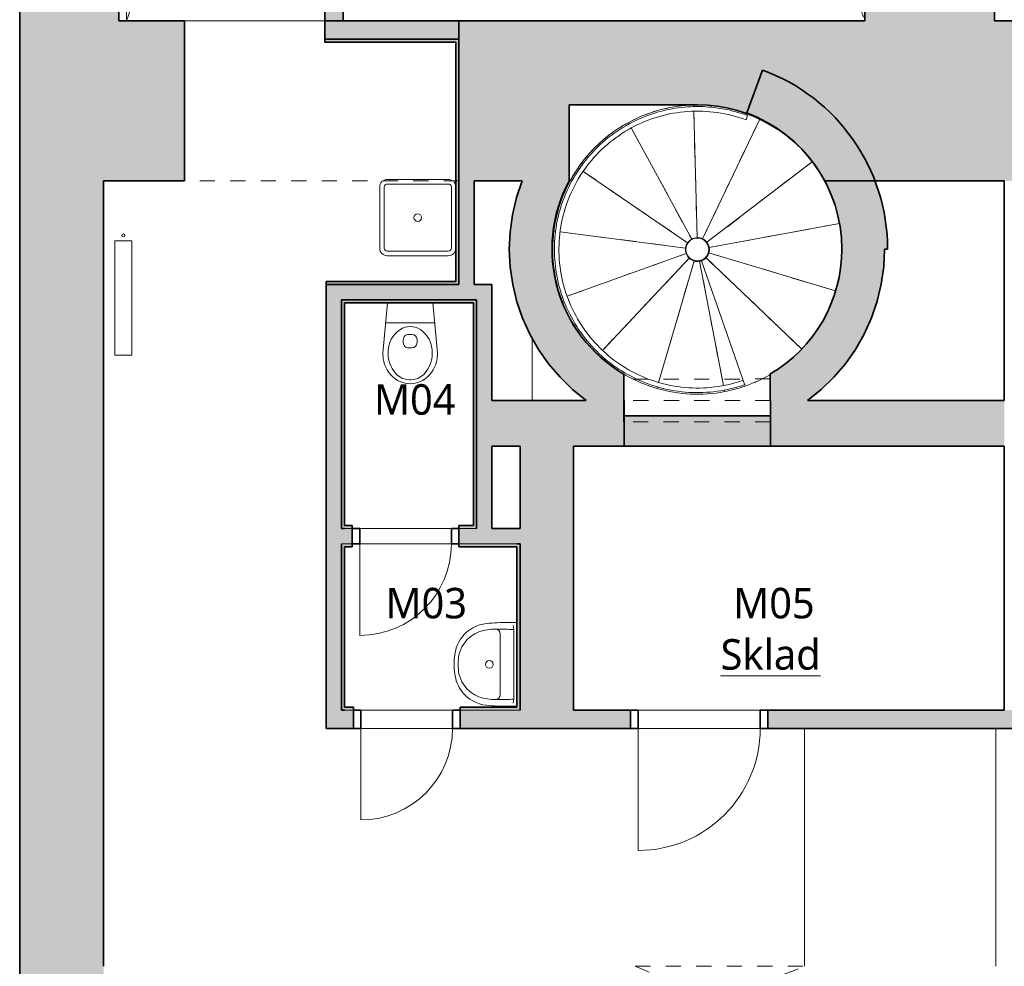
# Model space of a CAD drawing. Header units: metres. Extents: x -0.2 to 46.9, y -0.2 to 28.
# Tile 2 of 11: x -0.2 to 6.2, y 8.5 to 14.8. Entities that reach past the tile are written whole.
import ezdxf

# ---------------------------------------------------------------- set-up
doc = ezdxf.new("R2010")
doc.units = ezdxf.units.M
doc.linetypes.add('AV - Cerch_ 1 tecka 4mm', pattern=[0.006, 0.004, -0.001, 0, -0.001])
doc.linetypes.add('AV - Cerch_ 2 tecky 4mm', pattern=[0.008, 0.004, -0.0015, 0, -0.001, 0, -0.0015])
doc.layers.add('AV-MISTNOSTI', color=5, linetype='Continuous', lineweight=5, true_color=0x0000ff)
for name, color, linetype, lineweight in [('AV-SRAFY', 7, 'Continuous', 35), ('AV-STAVBA', 7, 'Continuous', 18), ('AV-VYBAVENI', 7, 'Continuous', 18)]:
    doc.layers.add(name, color=color, linetype=linetype, lineweight=lineweight)
doc.styles.add('Trebuchet MS_B', font='trebuc.ttf', dxfattribs={"height": 0.2})

# ---------------------------------------------------------------- blocks, each defined once
blk = doc.blocks.new('DO_1-L_Obl_ - 800x2070-V1-1NP mezipatro')
at = {"layer": 'AV-STAVBA', "color": 254, "true_color": 0xcccccc}
for p, q in [((0.4, 0.73), (0.4, -0.07)), ((-0.4, -0.07), (0.4, -0.07)), ((-0.4, -0.19), (-0.4, -0.07)), ((0.4, -0.19), (0.4, -0.07)), ((0.4, -0.07), (0.4, -0.19)), ((-0.45, -0.19), (-0.4, -0.19)), ((-0.4, -0.19), (0.4, -0.19)), ((0.4, -0.19), (0.45, -0.19))]:
    blk.add_line(p, q, dxfattribs=at)
at = {"layer": 'AV-STAVBA', "color": 254, "lineweight": 35, "true_color": 0xcccccc}
for p, q in [((-0.4, -0.07), (-0.45, -0.07)), ((-0.45, -0.07), (-0.45, -0.19)), ((-0.4, -0.19), (-0.4, -0.07)), ((0.45, -0.07), (0.4, -0.07)), ((0.4, -0.07), (0.4, -0.19)), ((0.45, -0.19), (0.45, -0.07)), ((-0.45, -0.19), (-0.4, -0.19)), ((0.4, -0.19), (0.45, -0.19))]:
    blk.add_line(p, q, dxfattribs=at)
at = {"layer": 'AV-STAVBA', "color": 254, "linetype": 'AV - Cerch_ 1 tecka 4mm', "true_color": 0xcccccc}
for p, q in [((-0.4, -0.07), (0.4, -0.07)), ((-0.45, -0.19), (0.45, -0.19)), ((-0.4, -0.19), (0.4, -0.19))]:
    blk.add_line(p, q, dxfattribs=at)
at = {"layer": 'AV-STAVBA', "color": 254, "true_color": 0xcccccc}
blk.add_arc((0.4, -0.07), 0.8, 90, 180, dxfattribs=at)
blk = doc.blocks.new('DO_1-L_Obl_ - 600x1970-961081-1NP mezipatro')
at = {"layer": 'AV-STAVBA', "color": 254, "true_color": 0xcccccc}
for p, q in [((0.3, 0.53), (0.3, -0.07)), ((-0.3, -0.07), (0.3, -0.07)), ((-0.3, -0.19), (-0.3, -0.07)), ((0.3, -0.19), (0.3, -0.07)), ((0.3, -0.07), (0.3, -0.19)), ((-0.35, -0.19), (-0.3, -0.19)), ((-0.3, -0.19), (0.3, -0.19)), ((0.3, -0.19), (0.35, -0.19))]:
    blk.add_line(p, q, dxfattribs=at)
at = {"layer": 'AV-STAVBA', "color": 254, "lineweight": 35, "true_color": 0xcccccc}
for p, q in [((-0.3, -0.07), (-0.35, -0.07)), ((-0.35, -0.07), (-0.35, -0.19)), ((-0.3, -0.19), (-0.3, -0.07)), ((0.35, -0.07), (0.3, -0.07)), ((0.3, -0.07), (0.3, -0.19)), ((0.35, -0.19), (0.35, -0.07)), ((-0.35, -0.19), (-0.3, -0.19)), ((0.3, -0.19), (0.35, -0.19))]:
    blk.add_line(p, q, dxfattribs=at)
at = {"layer": 'AV-STAVBA', "color": 254, "linetype": 'AV - Cerch_ 1 tecka 4mm', "true_color": 0xcccccc}
for p, q in [((-0.3, -0.07), (0.3, -0.07)), ((-0.35, -0.19), (0.35, -0.19)), ((-0.3, -0.19), (0.3, -0.19))]:
    blk.add_line(p, q, dxfattribs=at)
at = {"layer": 'AV-STAVBA', "color": 254, "true_color": 0xcccccc}
blk.add_arc((0.3, -0.07), 0.6, 90, 180, dxfattribs=at)
blk = doc.blocks.new('DO_1-L_Obl_ - 600x1970-961458-1NP mezipatro')
at = {"layer": 'AV-STAVBA', "color": 254, "true_color": 0xcccccc}
for p, q in [((0.3, 0.52), (0.3, -0.08)), ((-0.3, -0.08), (0.3, -0.08)), ((-0.3, -0.18), (-0.3, -0.08)), ((0.3, -0.18), (0.3, -0.08)), ((0.3, -0.08), (0.3, -0.18)), ((-0.35, -0.18), (-0.3, -0.18)), ((-0.3, -0.18), (0.3, -0.18)), ((0.3, -0.18), (0.35, -0.18))]:
    blk.add_line(p, q, dxfattribs=at)
at = {"layer": 'AV-STAVBA', "color": 254, "lineweight": 35, "true_color": 0xcccccc}
for p, q in [((-0.3, -0.08), (-0.35, -0.08)), ((-0.35, -0.08), (-0.35, -0.18)), ((-0.3, -0.18), (-0.3, -0.08)), ((0.35, -0.08), (0.3, -0.08)), ((0.3, -0.08), (0.3, -0.18)), ((0.35, -0.18), (0.35, -0.08)), ((-0.35, -0.18), (-0.3, -0.18)), ((0.3, -0.18), (0.35, -0.18))]:
    blk.add_line(p, q, dxfattribs=at)
at = {"layer": 'AV-STAVBA', "color": 254, "linetype": 'AV - Cerch_ 1 tecka 4mm', "true_color": 0xcccccc}
for p, q in [((-0.3, -0.08), (0.3, -0.08)), ((-0.35, -0.18), (0.35, -0.18)), ((-0.3, -0.18), (0.3, -0.18))]:
    blk.add_line(p, q, dxfattribs=at)
at = {"layer": 'AV-STAVBA', "color": 254, "true_color": 0xcccccc}
blk.add_arc((0.3, -0.08), 0.6, 90, 180, dxfattribs=at)
blk = doc.blocks.new('GM_Otvor_obdélníkový - 1800x2300-961583-1NP mezipatro')
at = {"layer": 'AV-STAVBA', "color": 254, "linetype": 'AV - Cerch_ 1 tecka 4mm', "lineweight": 13, "true_color": 0xcccccc}
for p, q in [((-0.9, 0.525), (0.9, 0.525)), ((-0.9, -0.525), (0.9, -0.525)), ((-0.9, -0.525), (0.9, -0.525))]:
    blk.add_line(p, q, dxfattribs=at)
blk = doc.blocks.new('GM_Otvor s klenutým nadpražím - 1110x2200-964639-1NP mezipatro')
at = {"layer": 'AV-STAVBA', "color": 254, "linetype": 'AV - Cerch_ 1 tecka 4mm', "lineweight": 13, "true_color": 0xcccccc}
for p, q in [((-0.555, 0.5), (0.555, 0.5)), ((0.4715, -0.45), (-0.4715, -0.45))]:
    blk.add_line(p, q, dxfattribs=at)
for centre, start, end in [((0, 1.7234), 245.59906, 294.40094), ((0, -1.6734), 65.59906, 114.40094)]:
    blk.add_arc(centre, 1.3434, start, end, dxfattribs=at)
blk = doc.blocks.new('GM_Void_valená klenba - GM_Void_valená klenba-1524312-1NP mezipatro')
at = {"layer": 'AV-STAVBA', "color": 254, "linetype": 'AV - Cerch_ 1 tecka 4mm', "lineweight": 13, "true_color": 0xcccccc}
for p, q in [((-0.55, 2.395), (-0.55, -2.445)), ((-0.55, 2.395), (0.55, 2.395)), ((0.55, 2.395), (0.55, -2.445)), ((-0.55, -2.445), (0.55, -2.445))]:
    blk.add_line(p, q, dxfattribs=at)
for centre, start, end in [((0, 3.7905), 248.48981, 291.51019), ((0, -3.8405), 68.48981, 111.51019)]:
    blk.add_arc(centre, 1.5, start, end, dxfattribs=at)
blk = doc.blocks.new('Railing - Railing-1420859-1NP mezipatro')
at = {"layer": 'AV-STAVBA', "color": 254, "true_color": 0xcccccc}
blk.add_line((4.5369, 14.1266), (4.5264, 14.0985), dxfattribs=at)
for points in [[(3.7595, 14.072), (3.8066, 14.0976), (3.9051, 14.1408), (4.0617, 14.1794), (4.2227, 14.1906), (4.3832, 14.1743), (4.4867, 14.1454), (4.5369, 14.1266)], [(3.7739, 14.0457), (3.8308, 14.0767), (3.9514, 14.1264), (4.1439, 14.1609), (4.3394, 14.1536), (4.4657, 14.1212), (4.5264, 14.0985)], [(4.518, 12.363), (4.4594, 12.3424), (4.338, 12.3131), (4.1509, 12.3058), (3.966, 12.3356), (3.7907, 12.4013), (3.6317, 12.5003), (3.4954, 12.6287), (3.3872, 12.7815), (3.3112, 12.9527), (3.2706, 13.1355), (3.2667, 13.3227), (3.3, 13.507), (3.3689, 13.6811), (3.4708, 13.8382), (3.6018, 13.9721), (3.705, 14.0423), (3.7595, 14.072)], [(4.508, 12.3913), (4.4472, 12.37), (4.3211, 12.3404), (4.1267, 12.337), (3.9361, 12.3747), (3.7577, 12.4518), (3.5996, 12.5649), (3.469, 12.7089), (3.3717, 12.8771), (3.3122, 13.0622), (3.2931, 13.2556), (3.3153, 13.4487), (3.3778, 13.6327), (3.4778, 13.7994), (3.6107, 13.9412), (3.7173, 14.0149), (3.7739, 14.0457)]]:
    blk.add_open_spline(points, degree=3, dxfattribs=at)
blk = doc.blocks.new('Koncepční umyvadlo - 550x400-1470811-1NP mezipatro')
at = {"layer": 'AV-VYBAVENI', "color": 254, "true_color": 0xccccff}
for p, q in [((-0.15, 0.0696), (-0.15, 0.01)), ((-0.075, 0.12), (0.125, 0.12)), ((0.125, 0.12), (0.325, 0.12)), ((0.4, 0.01), (0.4, 0.0696)), ((-0.13, 0.0342), (-0.1027, 0.03)), ((-0.1027, 0.03), (0.3527, 0.03)), ((0.3527, 0.03), (0.38, 0.0342))]:
    blk.add_line(p, q, dxfattribs=at)
blk.add_circle((0.125, 0.191), 0.025, dxfattribs=at)
for centre, radius, start, end in [((0.1108, 0.183), 0.2128, 102.9464, 143.51515), ((0.087, 0.1893), 0.2291, 95.97223, 127.42411), ((0.125, 0.0213), 0.4007, 81.12195, 98.87805), ((0.125, -0.0054), 0.4007, 81.12195, 98.87805), ((0.163, 0.1893), 0.2291, 52.57589, 84.02777), ((0.1392, 0.183), 0.2128, 36.48485, 77.0536), ((0.0863, 0.1873), 0.2303, 126.98722, 174.63967), ((0.1637, 0.1873), 0.2303, 5.36033, 53.01278), ((0.1142, 0.1817), 0.2163, 143.76118, 174.20939), ((0.1358, 0.1817), 0.2163, 5.79061, 36.23882), ((1.3731, 0.0627), 1.5231, 174.49277, 179.73823), ((0.092, 0.1621), 0.1973, 167.88867, 183.52869), ((0.158, 0.1621), 0.1973, 356.47131, 12.11133), ((-1.1231, 0.0627), 1.5231, 0.26177, 5.50723), ((1.2179, 0.1148), 1.3234, 178.47706, 183.67527), ((-0.075, 0.15), 0.03, 180, 270), ((0.325, 0.15), 0.03, 270, 360), ((-0.9659, 0.1148), 1.3213, 356.32077, 1.52691)]:
    blk.add_arc(centre, radius, start, end, dxfattribs=at)
blk = doc.blocks.new('Koncepční WC - WC NADRZ-1470814-1NP mezipatro')
at = {"layer": 'AV-VYBAVENI', "color": 254, "lineweight": 13, "true_color": 0xcccccc}
for p, q in [((0.0377, 0.5177), (0.0218, 0.5074)), ((0.0541, 0.526), (0.0377, 0.5177)), ((0.0708, 0.5323), (0.0541, 0.526)), ((0.0876, 0.5367), (0.0708, 0.5323)), ((0.1042, 0.5392), (0.0876, 0.5367)), ((0.1203, 0.54), (0.1042, 0.5392)), ((0.1365, 0.5392), (0.1203, 0.54)), ((0.1531, 0.5367), (0.1365, 0.5392)), ((0.1699, 0.5323), (0.1531, 0.5367)), ((0.1866, 0.526), (0.1699, 0.5323)), ((0.203, 0.5177), (0.1866, 0.526)), ((0.2188, 0.5074), (0.203, 0.5177)), ((-0.0194, 0.4661), (-0.0303, 0.4494)), ((-0.007, 0.4814), (-0.0194, 0.4661)), ((0.0069, 0.4953), (-0.007, 0.4814)), ((0.0148, 0.4601), (0.0018, 0.4409)), ((0.0218, 0.5074), (0.0069, 0.4953)), ((0.0314, 0.4782), (0.0148, 0.4601)), ((0.0398, 0.4856), (0.0314, 0.4782)), ((0.0564, 0.4971), (0.0398, 0.4856)), ((0.0707, 0.5044), (0.0564, 0.4971)), ((0.0799, 0.5081), (0.0707, 0.5044)), ((0.0987, 0.513), (0.0799, 0.5081)), ((0.117, 0.515), (0.0987, 0.513)), ((0.1203, 0.515), (0.117, 0.515)), ((0.1237, 0.515), (0.1203, 0.515)), ((0.142, 0.513), (0.1237, 0.515)), ((0.1607, 0.5081), (0.142, 0.513)), ((0.1699, 0.5044), (0.1607, 0.5081)), ((0.1842, 0.4971), (0.1699, 0.5044)), ((0.2008, 0.4856), (0.1842, 0.4971)), ((0.2093, 0.4782), (0.2008, 0.4856)), ((0.2258, 0.4601), (0.2093, 0.4782)), ((0.2338, 0.4953), (0.2188, 0.5074)), ((0.2388, 0.4409), (0.2258, 0.4601)), ((0.2476, 0.4814), (0.2338, 0.4953)), ((0.2601, 0.4661), (0.2476, 0.4814)), ((0.271, 0.4494), (0.2601, 0.4661)), ((-0.0527, 0.395), (-0.0567, 0.3764)), ((-0.047, 0.4136), (-0.0527, 0.395)), ((-0.0396, 0.4319), (-0.047, 0.4136)), ((-0.0303, 0.4494), (-0.0396, 0.4319)), ((-0.0139, 0.4061), (-0.0197, 0.3855)), ((-0.0051, 0.4278), (-0.0139, 0.4061)), ((0.0018, 0.4409), (-0.0051, 0.4278)), ((0.2458, 0.4278), (0.2388, 0.4409)), ((0.2546, 0.4061), (0.2458, 0.4278)), ((0.2603, 0.3855), (0.2546, 0.4061)), ((0.2802, 0.4319), (0.271, 0.4494)), ((0.2877, 0.4136), (0.2802, 0.4319)), ((0.2934, 0.395), (0.2877, 0.4136)), ((0.2973, 0.3764), (0.2934, 0.395)), ((-0.0567, 0.3764), (-0.0597, 0.34)), ((-0.0597, 0.34), (-0.0288, 0.01)), ((-0.0233, 0.3644), (-0.0247, 0.342)), ((-0.0247, 0.342), (-0.0237, 0.3197)), ((-0.0197, 0.3855), (-0.0233, 0.3644)), ((0.2639, 0.3644), (0.2603, 0.3855)), ((0.2653, 0.342), (0.2639, 0.3644)), ((0.2644, 0.3197), (0.2653, 0.342)), ((0.2695, 0.01), (0.3003, 0.34)), ((0.3003, 0.34), (0.2973, 0.3764)), ((-0.0237, 0.3197), (-0.019, 0.2916)), ((-0.019, 0.2916), (-0.0125, 0.2698)), ((-0.0125, 0.2698), (-0.0032, 0.2484)), ((0.0753, 0.2508), (0.0753, 0.2704)), ((0.1103, 0.3054), (0.1203, 0.3054)), ((0.1203, 0.3054), (0.1303, 0.3054)), ((0.1653, 0.2508), (0.1653, 0.2704)), ((0.2439, 0.2484), (0.2532, 0.2698)), ((0.2532, 0.2698), (0.2597, 0.2916)), ((0.2597, 0.2916), (0.2644, 0.3197)), ((-0.0032, 0.2484), (0.0063, 0.2319)), ((0.0063, 0.2319), (0.0188, 0.2151)), ((0.0188, 0.2151), (0.0344, 0.199)), ((0.0344, 0.199), (0.0515, 0.1859)), ((0.1203, 0.2158), (0.1103, 0.2158)), ((0.1303, 0.2158), (0.1203, 0.2158)), ((0.1891, 0.1859), (0.2063, 0.199)), ((0.2063, 0.199), (0.2219, 0.2151)), ((0.2219, 0.2151), (0.2344, 0.2319)), ((0.2344, 0.2319), (0.2439, 0.2484)), ((-0.0409, 0.1398), (0.1203, 0.1398)), ((0.0515, 0.1859), (0.0699, 0.1759)), ((0.0699, 0.1759), (0.0885, 0.1693)), ((0.0885, 0.1693), (0.102, 0.1664)), ((0.102, 0.1664), (0.1203, 0.165)), ((0.1203, 0.165), (0.1387, 0.1664)), ((0.1203, 0.1398), (0.2816, 0.1398)), ((0.1387, 0.1664), (0.1521, 0.1693)), ((0.1521, 0.1693), (0.1708, 0.1759)), ((0.1708, 0.1759), (0.1891, 0.1859))]:
    blk.add_line(p, q, dxfattribs=at)
for centre, start, end in [((0.1103, 0.2704), 90, 180), ((0.1303, 0.2704), 360, 90), ((0.1103, 0.2508), 180, 270), ((0.1303, 0.2508), 270, 0)]:
    blk.add_arc(centre, 0.035, start, end, dxfattribs=at)
blk = doc.blocks.new('GM_Otvor_obdélníkový - 960x2300-1535177-1NP mezipatro')
at = {"layer": 'AV-STAVBA', "color": 254, "linetype": 'AV - Cerch_ 1 tecka 4mm', "lineweight": 13, "true_color": 0xcccccc}
for p, q in [((-0.48, 0.14), (0.48, 0.14)), ((-0.48, -0.14), (0.48, -0.14)), ((-0.48, -0.14), (0.48, -0.14))]:
    blk.add_line(p, q, dxfattribs=at)
blk = doc.blocks.new('GM_Otvor_obdélníkový - 960x2300-1535271-1NP mezipatro')
at = {"layer": 'AV-STAVBA', "color": 254, "linetype": 'AV - Cerch_ 1 tecka 4mm', "lineweight": 13, "true_color": 0xcccccc}
for p, q in [((-0.48, 0.15), (0.48, 0.15)), ((-0.48, -0.15), (0.48, -0.15)), ((-0.48, -0.15), (0.48, -0.15))]:
    blk.add_line(p, q, dxfattribs=at)
blk = doc.blocks.new('Koncepční dřez - Dřez-607565-1NP mezipatro')
at = {"layer": 'AV-VYBAVENI', "color": 254, "true_color": 0xccccff}
for p, q in [((-0.25, 0.2), (-0.25, -0.2)), ((-0.22, 0.2), (-0.22, -0.2)), ((-0.2, 0.25), (0.2, 0.25)), ((0.2, 0.22), (-0.2, 0.22)), ((0.22, -0.2), (0.22, 0.2)), ((-0.2, -0.22), (0.2, -0.22)), ((-0.2, -0.25), (0.2, -0.25))]:
    blk.add_line(p, q, dxfattribs=at)
blk.add_circle((0, 0), 0.025, dxfattribs=at)
for centre, radius, start, end in [((-0.2, 0.2), 0.05, 90, 180), ((-0.2, 0.2), 0.02, 90, 180), ((0.2, 0.2), 0.05, 360, 90), ((0.2, 0.2), 0.02, 360, 90), ((-0.2, -0.2), 0.05, 180, 270), ((-0.2, -0.2), 0.02, 180, 270), ((0.2, -0.2), 0.02, 270, 360), ((0.2, -0.2), 0.05, 270, 360)]:
    blk.add_arc(centre, radius, start, end, dxfattribs=at)
blk = doc.blocks.new('D0089 - 1514 - OÚPSŘ_Benešova_rvt-1-1NP mezipatro')
at = {"layer": 'AV-SRAFY', "lineweight": 5, "true_color": 0xcccccc}
h = blk.add_hatch(color=254, dxfattribs=at)
h.paths.add_polyline_path([(0.4148, 14.2232), (0.4148, 15.0856), (-0.2352, 15.0856), (-0.2352, 14.2232), (0.3148, 14.2232)])
h.paths.add_polyline_path([(0.4148, 16.7738), (0.4148, 26.6382), (-0.2352, 26.6382), (-0.2352, 16.7738), (0.2124, 16.7738)])
at = {"layer": 'AV-SRAFY', "lineweight": 18, "true_color": 0xcccccc}
h = blk.add_hatch(color=254, dxfattribs=at)
h.paths.add_polyline_path([(1.8848, 14.7482), (1.8848, 16.7507), (1.7648, 16.7507), (1.7648, 14.7482)])
h.paths.add_polyline_path([(1.8848, 17.6507), (1.8848, 19.0882), (1.7648, 19.0882), (1.7648, 17.6507)])
h = blk.add_hatch(color=254, dxfattribs=at)
h.paths.add_polyline_path([(5.3048, 14.7482), (6.1548, 14.7482), (6.1548, 15.3132), (6.0548, 15.4132), (5.5548, 15.4132), (5.5548, 15.3382), (5.3048, 15.3382), (5.3048, 14.9519)])
h.paths.add_polyline_path([(6.0548, 16.3132), (6.1548, 16.4132), (6.1548, 16.7232), (6.0548, 16.8232), (5.5548, 16.8232), (5.5548, 16.7482), (5.4348, 16.7482), (5.4348, 16.3882), (5.5548, 16.3882), (5.5548, 16.3132), (5.7548, 16.3132)])
h.paths.add_polyline_path([(5.7548, 17.7232), (6.0548, 17.7232), (6.1548, 17.8232), (6.1548, 18.4082), (5.3048, 18.4082), (5.3048, 17.7982), (5.5548, 17.7982), (5.5548, 17.7232), (5.7048, 17.7232)])
h = blk.add_hatch(color=254, dxfattribs=at)
h.paths.add_polyline_path([(10.6548, 13.6982), (10.6548, 14.7482), (10.3998, 14.7482), (10.2998, 14.6482), (10.2998, 14.3782), (10.3998, 14.3782), (10.3998, 13.6982)])
h.paths.add_polyline_path([(2.7448, 13.6982), (3.3662, 13.6982), (3.3662, 14.1966), (4.2079, 14.1966), (4.3098, 14.1911), (4.4105, 14.1747), (4.5089, 14.1475), (4.6038, 14.11), (4.6941, 14.0625), (4.7787, 14.0056), (4.8568, 13.9399), (4.9273, 13.8661), (4.9896, 13.7853), (5.0427, 13.6982), (6.3398, 13.6982), (6.3398, 14.3782), (6.4398, 14.3782), (6.4398, 14.6482), (6.3398, 14.7482), (2.6448, 14.7482), (2.6448, 13.6982)])
h.paths.add_polyline_path([(0.3148, 13.6982), (0.8448, 13.6982), (0.8448, 14.7482), (0.4148, 14.7482), (0.4148, 14.2232), (0.3148, 14.2232)])
h.paths.add_polyline_path([(8.154, 13.6982), (8.9498, 13.6982), (8.9498, 14.3782), (9.0498, 14.3782), (9.0498, 14.6482), (8.9498, 14.7482), (7.7898, 14.7482), (7.6898, 14.6482), (7.6898, 14.3782), (7.7898, 14.3782), (7.7898, 13.6982)])
for points in [[(2.1978, 14.6282), (2.6448, 14.6282), (2.6448, 14.7482), (1.7648, 14.7482), (1.7648, 14.6282)], [(2.6448, 14.6082), (2.6448, 14.6282), (1.7648, 14.6282), (1.7648, 14.6082), (2.6248, 14.6082)], [(2.6448, 13.0182), (2.6448, 14.6082), (2.6248, 14.6082), (2.6248, 13.0182)], [(5.4347, 13.2516), (5.4547, 13.2516), (5.4492, 13.3687), (5.4327, 13.4849), (5.4054, 13.599), (5.3676, 13.71), (5.3195, 13.817), (5.2616, 13.919), (5.1944, 14.0151), (5.1185, 14.1045), (5.0345, 14.1864), (4.9432, 14.2601), (4.8454, 14.3249), (4.742, 14.3802), (4.6338, 14.4256), (4.5308, 14.1438), (4.6276, 14.1022), (4.7192, 14.0502), (4.8045, 13.9883), (4.8823, 13.9174), (4.9519, 13.8383), (5.0122, 13.7519), (5.0627, 13.6595), (5.1026, 13.562), (5.1314, 13.4606), (5.1488, 13.3568), (5.1547, 13.2516), (5.1759, 13.2516)], [(-0.2352, 8.0482), (0.3148, 8.0482), (0.3148, 14.2232), (-0.2352, 14.2232), (-0.2352, 10.6195)], [(2.6448, 13.0182), (2.7448, 13.0182), (2.7448, 13.6982), (2.6448, 13.6982), (2.6448, 13.5078)], [(2.1978, 13.0182), (2.6248, 13.0182), (2.6248, 13.0382), (1.7748, 13.0382), (1.7748, 13.0182)], [(1.8748, 10.2282), (1.8748, 13.0182), (1.7748, 13.0182), (1.7748, 10.2282)], [(2.8598, 12.9182), (2.8598, 13.0182), (1.8748, 13.0182), (1.8748, 12.9182), (2.7598, 12.9182)], [(1.8748, 12.8982), (2.7398, 12.8982), (2.7398, 12.9182), (1.8748, 12.9182)], [(2.7598, 11.4382), (2.7598, 12.9182), (2.7398, 12.9182), (2.7398, 11.4382)], [(2.8598, 11.4182), (2.8598, 12.9182), (2.7598, 12.9182), (2.7598, 11.4182)], [(1.8948, 11.4182), (1.8948, 12.8982), (1.8748, 12.8982), (1.8748, 11.4182)], [(4.6873, 11.9582), (4.6873, 12.1582), (3.7273, 12.1582), (3.7273, 11.9582), (4.1832, 11.9582)], [(3.0448, 10.2282), (3.3948, 10.2282), (3.3948, 11.9582), (3.0448, 11.9582), (3.0448, 10.6195)], [(1.8948, 10.2282), (1.8948, 11.2982), (1.8748, 11.2982), (1.8748, 10.2282)], [(3.0248, 10.2482), (3.0448, 10.2482), (3.0448, 11.3182), (3.0248, 11.3182), (3.0248, 10.6195)]]:
    blk.add_hatch(color=254, dxfattribs=at).paths.add_polyline_path(points)
h = blk.add_hatch(color=254, dxfattribs=at)
h.paths.add_polyline_path([(3.726, 12.1186), (3.7256, 12.4312), (3.6389, 12.4884), (3.559, 12.5548), (3.4867, 12.6294), (3.4231, 12.7116), (3.3688, 12.8001), (3.3245, 12.8941), (3.2907, 12.9923), (3.2679, 13.0937), (3.2563, 13.1969), (3.256, 13.3008), (3.267, 13.4041), (3.29, 13.5078), (3.3225, 13.604), (3.3662, 13.6982), (3.0586, 13.6982), (3.0219, 13.589), (2.9955, 13.4769), (2.9797, 13.3628), (2.9747, 13.2477), (2.9804, 13.1326), (2.9969, 13.0186), (3.024, 12.9066), (3.0615, 12.7977), (3.109, 12.6927), (3.1661, 12.5927), (3.2323, 12.4984), (3.307, 12.4107), (3.3896, 12.3304), (3.4794, 12.2582), (3.5579, 12.2054), (3.6403, 12.1587), (3.6869, 12.1369)])
h.paths.add_polyline_path([(4.6873, 12.1202), (4.7716, 12.16), (4.8527, 12.2061), (4.93, 12.2582), (5.0201, 12.3307), (5.1029, 12.4113), (5.1778, 12.4993), (5.2441, 12.594), (5.3013, 12.6945), (5.3487, 12.7999), (5.3861, 12.9093), (5.413, 13.0217), (5.4293, 13.1361), (5.4347, 13.2516), (5.1547, 13.2516), (5.1483, 13.142), (5.1294, 13.034), (5.0982, 12.9288), (5.055, 12.8279), (5.0005, 12.7327), (4.9354, 12.6444), (4.8605, 12.5642), (4.7769, 12.4932), (4.6856, 12.4323), (4.6858, 12.2582), (4.6873, 12.2582)])
h = blk.add_hatch(color=254, dxfattribs=at)
h.paths.add_polyline_path([(3.726, 12.1186), (3.7273, 12.1186), (3.7273, 12.2582), (3.7258, 12.2582)])
h.paths.add_polyline_path([(3.0448, 11.9582), (3.7273, 11.9582), (3.7266, 12.1183), (3.726, 12.1186), (3.6403, 12.1587), (3.5579, 12.2054), (3.4793, 12.2582), (2.8598, 12.2582), (2.8598, 11.9582)])
h.paths.add_polyline_path([(6.2198, 11.9582), (6.2198, 12.2582), (4.93, 12.2582), (4.8527, 12.2061), (4.7716, 12.16), (4.6873, 12.1202), (4.6873, 11.9582), (6.1686, 11.9582)])
h = blk.add_hatch(color=254, dxfattribs=at)
h.paths.add_polyline_path([(2.6448, 11.4182), (2.7598, 11.4182), (2.7598, 11.4382), (2.6448, 11.4382)])
h.paths.add_polyline_path([(1.8948, 11.4182), (1.9448, 11.4182), (1.9448, 11.4382), (1.8948, 11.4382)])
h = blk.add_hatch(color=254, dxfattribs=at)
h.paths.add_polyline_path([(3.0448, 11.3182), (3.0448, 11.4182), (2.6448, 11.4182), (2.6448, 11.3182), (3.0248, 11.3182)])
h.paths.add_polyline_path([(1.8748, 11.3182), (1.9448, 11.3182), (1.9448, 11.4182), (1.8748, 11.4182)])
h = blk.add_hatch(color=254, dxfattribs=at)
h.paths.add_polyline_path([(3.0248, 11.2982), (3.0248, 11.3182), (2.6448, 11.3182), (2.6448, 11.2982)])
h.paths.add_polyline_path([(1.8748, 11.2982), (1.9448, 11.2982), (1.9448, 11.3182), (1.8748, 11.3182)])
h = blk.add_hatch(color=254, dxfattribs=at)
h.paths.add_polyline_path([(9.1848, 10.1082), (9.1848, 10.2282), (4.6696, 10.2282), (4.6696, 10.1082), (8.154, 10.1082)])
h.paths.add_polyline_path([(10.1394, 10.1082), (10.6548, 10.1082), (10.6548, 10.2282), (10.0848, 10.2282), (10.0848, 10.1082)])
h.paths.add_polyline_path([(2.6522, 10.1082), (3.7696, 10.1082), (3.7696, 10.2282), (2.6522, 10.2282)])
h.paths.add_polyline_path([(1.9522, 10.1082), (1.9522, 10.2282), (1.7748, 10.2282), (1.7748, 10.1082)])
h = blk.add_hatch(color=254, dxfattribs=at)
h.paths.add_polyline_path([(2.6522, 10.2282), (3.0448, 10.2282), (3.0448, 10.2482), (2.6522, 10.2482)])
h.paths.add_polyline_path([(1.8948, 10.2282), (1.9522, 10.2282), (1.9522, 10.2482), (1.8948, 10.2482)])
at = {"layer": 'AV-STAVBA', "color": 254, "lineweight": 35, "true_color": 0xcccccc}
for p, q in [((1.7648, 16.7507), (1.7648, 14.7482)), ((1.8848, 14.7482), (1.8848, 16.7507)), ((5.3048, 15.3382), (5.3048, 14.7482)), ((6.1548, 14.7482), (6.1548, 15.3132)), ((-0.2352, 14.2232), (-0.2352, 15.0856)), ((0.4148, 14.7482), (0.4148, 15.0856)), ((0.8448, 14.7482), (0.4148, 14.7482)), ((0.8448, 13.6982), (0.8448, 14.7482)), ((1.7648, 14.7482), (1.8848, 14.7482)), ((2.6448, 14.7482), (1.7648, 14.7482)), ((1.7648, 14.7482), (1.7648, 14.6282)), ((5.3048, 14.7482), (2.6448, 14.7482)), ((2.6448, 14.7482), (2.6448, 13.6982)), ((2.6448, 14.6282), (2.6448, 14.7482)), ((6.3398, 14.7482), (6.1548, 14.7482)), ((1.7648, 14.6282), (2.6448, 14.6282)), ((2.6448, 14.6282), (1.7648, 14.6282)), ((1.7648, 14.6282), (1.7648, 14.6082)), ((1.7648, 14.6082), (2.6248, 14.6082)), ((2.6248, 14.6082), (2.6248, 13.0382)), ((2.6448, 14.6082), (2.6448, 14.6282)), ((2.6448, 13.0182), (2.6448, 14.6082)), ((4.6338, 14.4256), (4.5308, 14.1438)), ((-0.2352, 14.2232), (-0.2352, 8.0482)), ((3.3662, 13.6982), (3.3662, 14.1966)), ((3.3662, 14.1966), (4.2079, 14.1966)), ((0.3148, 8.5482), (0.3148, 13.6982)), ((0.3148, 13.6982), (0.8448, 13.6982)), ((2.6448, 13.6982), (2.6448, 13.0182)), ((2.7448, 13.0182), (2.7448, 13.6982)), ((2.7448, 13.6982), (3.0586, 13.6982)), ((5.0427, 13.6982), (6.2198, 13.6982)), ((6.2198, 13.6982), (6.2198, 12.2582)), ((5.4347, 13.2516), (5.4547, 13.2516)), ((2.6248, 13.0382), (1.7748, 13.0382)), ((1.7748, 13.0382), (1.7748, 13.0182)), ((1.8748, 13.0182), (1.7748, 13.0182)), ((1.7748, 13.0182), (1.7748, 10.2282)), ((1.7748, 13.0182), (2.6248, 13.0182)), ((2.6448, 13.0182), (1.8748, 13.0182)), ((2.6248, 13.0182), (2.6448, 13.0182)), ((2.8598, 13.0182), (2.7448, 13.0182)), ((2.8598, 12.9182), (2.8598, 13.0182)), ((1.8748, 11.4182), (1.8748, 12.9182)), ((1.8748, 12.9182), (2.7598, 12.9182)), ((2.7398, 12.9182), (1.8748, 12.9182)), ((1.8748, 12.9182), (1.8748, 12.8982)), ((2.7598, 12.9182), (2.7398, 12.9182)), ((2.7598, 12.9182), (2.7598, 11.4182)), ((2.7598, 11.4382), (2.7598, 12.9182)), ((2.8598, 12.2582), (2.8598, 12.9182)), ((1.8748, 12.8982), (1.8748, 11.4182)), ((1.8948, 12.8982), (2.7398, 12.8982)), ((1.8948, 11.4382), (1.8948, 12.8982)), ((2.7398, 12.8982), (2.7398, 11.4382)), ((3.726, 12.1186), (3.7256, 12.4312)), ((4.6856, 12.4323), (4.6858, 12.2582)), ((3.4793, 12.2582), (2.8598, 12.2582)), ((3.7273, 12.2582), (3.7258, 12.2582)), ((3.7258, 12.2582), (3.726, 12.1186)), ((3.7273, 12.1186), (3.7273, 12.2582)), ((4.6858, 12.2582), (4.6873, 12.2582)), ((4.6873, 12.2582), (4.6873, 12.1202)), ((6.2198, 12.2582), (4.93, 12.2582)), ((4.6873, 12.1582), (3.7273, 12.1582)), ((3.7273, 12.1582), (3.7273, 11.9582)), ((4.6873, 11.9582), (4.6873, 12.1582)), ((3.7273, 12.118), (3.7273, 12.1186)), ((3.7273, 11.9582), (3.7273, 12.118)), ((4.6873, 12.1202), (4.6873, 11.9582)), ((2.8598, 11.4182), (2.8598, 11.9582)), ((2.8598, 11.9582), (3.0448, 11.9582)), ((3.0448, 11.9582), (3.0448, 11.4182)), ((3.3948, 11.9582), (3.7273, 11.9582)), ((3.3948, 10.2282), (3.3948, 11.9582)), ((3.7273, 11.9582), (4.6873, 11.9582)), ((4.6873, 11.9582), (6.2198, 11.9582)), ((6.2198, 11.9582), (6.2198, 10.2282)), ((1.9448, 11.4382), (1.8948, 11.4382)), ((1.9448, 11.4182), (1.9448, 11.4382)), ((2.7398, 11.4382), (2.6448, 11.4382)), ((2.6448, 11.4382), (2.6448, 11.4182)), ((2.7598, 11.4182), (2.7598, 11.4382)), ((1.8948, 11.4182), (1.8748, 11.4182)), ((1.8748, 11.4182), (1.8948, 11.4182)), ((1.9448, 11.3182), (1.9448, 11.4182)), ((2.6448, 11.4182), (2.6448, 11.3182)), ((3.0448, 11.4182), (2.8598, 11.4182)), ((1.8748, 10.2282), (1.8748, 11.3182)), ((1.8748, 11.3182), (1.8748, 11.2982)), ((1.8748, 11.2982), (1.8748, 10.2282)), ((1.8948, 11.2982), (1.9448, 11.2982)), ((1.8948, 10.2482), (1.8948, 11.2982)), ((1.9448, 11.2982), (1.9448, 11.3182)), ((2.6448, 11.3182), (2.6448, 11.2982)), ((2.6448, 11.2982), (3.0248, 11.2982)), ((3.0248, 11.3182), (3.0448, 11.3182)), ((3.0448, 11.3182), (3.0248, 11.3182)), ((3.0248, 11.2982), (3.0248, 10.2482)), ((3.0448, 11.3182), (3.0448, 10.2282)), ((3.0448, 10.2482), (3.0448, 11.3182)), ((1.7748, 10.2282), (1.7748, 10.1082)), ((1.8948, 10.2282), (1.8748, 10.2282)), ((1.8748, 10.2282), (1.8948, 10.2282)), ((1.9522, 10.2482), (1.8948, 10.2482)), ((1.9522, 10.2282), (1.9522, 10.2482)), ((1.9522, 10.1082), (1.9522, 10.2282)), ((3.0248, 10.2482), (2.6522, 10.2482)), ((2.6522, 10.2482), (2.6522, 10.2282)), ((2.6522, 10.2282), (2.6522, 10.1082)), ((3.0448, 10.2282), (3.0448, 10.2482)), ((3.7696, 10.2282), (3.3948, 10.2282)), ((3.7696, 10.1082), (3.7696, 10.2282)), ((6.2198, 10.2282), (4.6696, 10.2282)), ((4.6696, 10.2282), (4.6696, 10.1082)), ((1.7748, 10.1082), (1.9522, 10.1082)), ((2.6522, 10.1082), (3.7696, 10.1082)), ((4.6696, 10.1082), (9.1848, 10.1082))]:
    blk.add_line(p, q, dxfattribs=at)
at = {"layer": 'AV-STAVBA', "color": 254, "true_color": 0xcccccc}
for p, q in [((0.8448, 14.7482), (1.7648, 14.7482)), ((1.7648, 14.7482), (0.8448, 14.7482)), ((4.1828, 14.1952), (4.1831, 14.1845)), ((4.1839, 14.1546), (4.2059, 13.3265)), ((3.7552, 14.08), (3.7595, 14.072)), ((4.6162, 14.1035), (4.2417, 13.3189)), ((3.7739, 14.0457), (4.1705, 13.317)), ((4.9597, 13.824), (4.2701, 13.2958)), ((3.4255, 13.7841), (3.4345, 13.7779)), ((3.4588, 13.7612), (4.1433, 13.2925)), ((3.3732, 13.6982), (3.3662, 13.6982)), ((3.2674, 13.3698), (3.2786, 13.3684)), ((3.3075, 13.3646), (4.1302, 13.2583)), ((5.1384, 13.4192), (4.285, 13.2624)), ((4.147, 13.2937), (4.1507, 13.2983)), ((4.2621, 13.3003), (4.2686, 13.2924)), ((4.1441, 13.2895), (4.147, 13.2937)), ((4.2731, 13.2851), (4.278, 13.2742)), ((4.28, 13.2677), (4.2823, 13.2491)), ((4.2823, 13.2491), (4.28, 13.2306)), ((3.353, 12.9426), (4.1342, 13.2218)), ((3.5853, 12.5873), (4.1542, 13.1912)), ((3.9538, 12.3765), (4.186, 13.173)), ((4.1608, 13.1903), (4.157, 13.1935)), ((4.1655, 13.1869), (4.1608, 13.1903)), ((4.3778, 12.3562), (4.2226, 13.1712)), ((4.5214, 12.3532), (4.2338, 13.1743)), ((4.2687, 13.206), (4.2624, 13.1982)), ((4.8907, 12.5966), (4.2646, 13.1941)), ((4.278, 13.2241), (4.2732, 13.2133)), ((5.1128, 12.978), (4.283, 13.2258)), ((3.3149, 12.929), (3.3259, 12.9329)), ((3.1248, 12.2582), (3.1248, 12.665)), ((3.5576, 12.558), (3.5657, 12.5666)), ((3.7256, 12.4312), (3.7257, 12.4312)), ((3.9425, 12.3378), (3.9458, 12.3492)), ((4.3853, 12.3166), (4.3831, 12.3283)), ((1.9448, 11.4182), (1.8948, 11.4182)), ((1.8948, 11.4182), (1.9448, 11.4182)), ((1.9948, 11.4182), (2.5948, 11.4182)), ((2.7598, 11.4182), (2.6448, 11.4182)), ((2.6448, 11.4182), (2.7598, 11.4182)), ((1.8748, 11.3182), (1.9448, 11.3182)), ((1.9448, 11.3182), (1.8748, 11.3182)), ((2.5948, 11.3182), (1.9948, 11.3182)), ((2.6448, 11.3182), (3.0248, 11.3182)), ((3.0248, 11.3182), (2.6448, 11.3182)), ((1.9522, 10.2282), (1.8948, 10.2282)), ((1.8948, 10.2282), (1.9522, 10.2282)), ((2.0022, 10.2282), (2.6022, 10.2282)), ((3.0448, 10.2282), (2.6522, 10.2282)), ((2.6522, 10.2282), (3.0448, 10.2282)), ((3.8196, 10.2282), (4.6196, 10.2282)), ((2.6022, 10.1082), (2.0022, 10.1082)), ((4.6196, 10.1082), (3.8196, 10.1082)), ((4.9098, 8.5482), (4.9098, 10.1082)), ((4.9098, 8.5482), (4.9098, 10.1082)), ((6.1648, 8.5482), (6.1648, 10.1082))]:
    blk.add_line(p, q, dxfattribs=at)
at = {"layer": 'AV-STAVBA', "color": 254, "linetype": 'AV - Cerch_ 2 tecky 4mm', "true_color": 0xcccccc}
for p, q in [((4.1828, 14.1952), (4.1831, 14.1845)), ((4.1839, 14.1546), (4.2059, 13.3265)), ((3.7552, 14.08), (3.7595, 14.072)), ((4.6162, 14.1035), (4.2417, 13.3189)), ((3.7739, 14.0457), (4.1705, 13.317)), ((4.9597, 13.824), (4.2701, 13.2958)), ((3.4255, 13.7841), (3.4345, 13.7779)), ((3.4588, 13.7612), (4.1433, 13.2925)), ((3.2674, 13.3698), (3.2786, 13.3684)), ((3.3075, 13.3646), (4.1302, 13.2583)), ((5.1384, 13.4192), (4.285, 13.2624)), ((3.353, 12.9426), (4.1342, 13.2218)), ((3.5853, 12.5873), (4.1542, 13.1912)), ((3.9538, 12.3765), (4.186, 13.173)), ((4.3778, 12.3562), (4.2226, 13.1712)), ((4.8907, 12.5966), (4.2646, 13.1941)), ((5.1128, 12.978), (4.283, 13.2258)), ((3.3149, 12.929), (3.3259, 12.9329)), ((3.5576, 12.558), (3.5657, 12.5666)), ((3.9425, 12.3378), (3.9458, 12.3492)), ((4.3853, 12.3166), (4.3831, 12.3283))]:
    blk.add_line(p, q, dxfattribs=at)
at = {"layer": 'AV-STAVBA', "color": 254, "lineweight": 35, "true_color": 0xcccccc, "flags": 128}
for points in [[(3.0586, 13.6982), (3.0219, 13.589), (2.9955, 13.4769), (2.9797, 13.3628), (2.9747, 13.2477), (2.9804, 13.1326), (2.9969, 13.0186), (3.024, 12.9066), (3.0615, 12.7977), (3.109, 12.6927), (3.1661, 12.5927), (3.2323, 12.4984), (3.307, 12.4107), (3.3896, 12.3304), (3.4794, 12.2582)], [(4.93, 12.2582), (5.0201, 12.3307), (5.1029, 12.4113), (5.1778, 12.4993), (5.2441, 12.594), (5.3013, 12.6945), (5.3487, 12.7999), (5.3861, 12.9093), (5.413, 13.0217), (5.4293, 13.1361), (5.4347, 13.2516)]]:
    blk.add_lwpolyline(points, dxfattribs=at)
at = {"layer": 'AV-STAVBA', "color": 254, "true_color": 0xcccccc, "flags": 128}
for points in [[(4.157, 13.3047), (4.16, 13.3073), (4.165, 13.3111)], [(4.1727, 13.3156), (4.1758, 13.3172), (4.1822, 13.3198)], [(4.1907, 13.3222), (4.1937, 13.3229), (4.201, 13.3238)], [(4.2098, 13.3241), (4.2124, 13.3239), (4.2203, 13.323)], [(4.2287, 13.321), (4.2308, 13.3204), (4.2388, 13.3172)], [(4.2462, 13.3132), (4.2477, 13.3123), (4.2552, 13.3068)], [(4.1323, 13.2491), (4.134, 13.2649), (4.1345, 13.267)], [(4.1346, 13.2309), (4.1342, 13.2323), (4.1323, 13.2491)], [(4.136, 13.2724), (4.139, 13.28), (4.1409, 13.2839)], [(4.1412, 13.2137), (4.1398, 13.2164), (4.1362, 13.2252)], [(4.1518, 13.1987), (4.1488, 13.2022), (4.1448, 13.2077)], [(4.1826, 13.1783), (4.1767, 13.1806), (4.1731, 13.1824)], [(4.2014, 13.1744), (4.1945, 13.1752), (4.1911, 13.1759)], [(4.2206, 13.1753), (4.2131, 13.1743), (4.2101, 13.1742)], [(4.239, 13.1811), (4.2314, 13.1781), (4.229, 13.1773)], [(4.2554, 13.1915), (4.2481, 13.1862), (4.2464, 13.1851)]]:
    blk.add_lwpolyline(points, dxfattribs=at)
at = {"layer": 'AV-STAVBA', "color": 254, "lineweight": 35, "true_color": 0xcccccc}
for centre, radius, start, end in [((4.2047, 13.2516), 1.25, 360, 69.92055), ((4.2079, 13.2482), 0.9484, 28.32725, 90), ((4.2047, 13.2516), 0.95, 0, 69.92055), ((4.2047, 13.2516), 0.95, 151.95694, 239.71619), ((4.2047, 13.2516), 0.95, 300.41383, 360)]:
    blk.add_arc(centre, radius, start, end, dxfattribs=at)
at = {"layer": 'AV-STAVBA', "color": 254, "true_color": 0xcccccc}
for centre, radius, start, end in [((4.2079, 13.2482), 0.9484, 90, 151.67275), ((4.2079, 13.2482), 0.9484, 106.60191, 110.3038), ((4.2079, 13.2482), 0.9484, 100.06029, 103.79292), ((4.2079, 13.2482), 0.9484, 93.46766, 97.29509), ((4.2079, 13.2482), 0.9484, 86.75028, 90.80568), ((4.2079, 13.2482), 0.9484, 79.55916, 84.32204), ((4.2079, 13.2482), 0.9484, 71.36569, 77.84256), ((4.2079, 13.2482), 0.9484, 76.9125, 77.54129), ((4.2079, 13.2482), 0.9484, 64.8867, 69.88064), ((4.2079, 13.2482), 0.9484, 119.61852, 123.38176), ((4.2079, 13.2482), 0.9484, 113.11769, 116.83668), ((4.2079, 13.2482), 0.9484, 58.40374, 62.51411), ((4.2079, 13.2482), 0.9484, 126.10993, 130.0803), ((4.2079, 13.2482), 0.9484, 51.9153, 55.76439), ((4.2079, 13.2482), 0.9484, 132.59496, 137.05479), ((4.2079, 13.2482), 0.9484, 45.4189, 49.16045), ((4.2079, 13.2482), 0.9484, 38.9103, 42.61358), ((4.2079, 13.2482), 0.9484, 139.11361, 145.55268), ((4.2079, 13.2482), 0.9484, 41.50019, 41.60869), ((4.2079, 13.2482), 0.9484, 146.30693, 172.63265), ((4.2079, 13.2482), 0.9484, 32.38143, 36.09496), ((4.2079, 13.2482), 0.9484, 34.36787, 35.06374), ((4.2079, 13.2482), 0.9484, 24.71445, 29.53183), ((4.2079, 13.2482), 0.9484, 18.50189, 21.59369), ((4.2079, 13.2482), 0.9484, 12.3323, 14.22033), ((4.2079, 13.2482), 0.9484, 172.63265, 199.66941), ((4.2079, 13.2482), 0.9484, 6.2143, 7.14702), ((4.2073, 13.2491), 0.075, 0, 180), ((4.2079, 13.2482), 0.0784, 118.55912, 145.59588), ((4.2079, 13.2482), 0.0784, 91.52235, 118.55912), ((4.2079, 13.2482), 0.0784, 64.48558, 91.52235), ((4.2079, 13.2482), 0.0784, 73.75297, 80.49019), ((4.2079, 13.2482), 0.0784, 60.23458, 66.9718), ((4.2079, 13.2482), 0.0784, 37.44882, 64.48558), ((4.2079, 13.2482), 0.0784, 46.7162, 53.45342), ((4.2079, 13.2482), 0.0784, 33.19782, 39.93504), ((4.2079, 13.2482), 0.0784, 172.63265, 199.66941), ((4.2079, 13.2482), 0.0784, 145.59588, 172.63265), ((4.2073, 13.2491), 0.075, 180, 360), ((4.2079, 13.2482), 0.0784, 10.41205, 37.44882), ((4.2079, 13.2482), 0.0784, 19.67943, 26.41665), ((4.2079, 13.2482), 0.0784, 343.37529, 10.41205), ((4.2079, 13.2482), 0.0784, 6.16105, 12.89827), ((4.2079, 13.2482), 0.0784, 352.64267, 359.37989), ((4.2079, 13.2482), 0.0784, 199.66941, 226.70618), ((4.2079, 13.2482), 0.0784, 226.70618, 253.74294), ((4.2079, 13.2482), 0.0784, 253.74294, 280.77971), ((4.2079, 13.2482), 0.0784, 280.77971, 291.78797), ((4.2079, 13.2482), 0.0784, 289.30176, 316.33852), ((4.2079, 13.2482), 0.0784, 298.56914, 305.30636), ((4.2079, 13.2482), 0.0784, 312.08752, 318.82474), ((4.2079, 13.2482), 0.0784, 316.33852, 343.37529), ((4.2079, 13.2482), 0.0784, 325.6059, 332.34312), ((4.2079, 13.2482), 0.0784, 339.12429, 345.86151), ((4.2079, 13.2482), 0.9484, 199.66941, 226.70618), ((4.2079, 13.2482), 0.9484, 226.70618, 253.74294), ((4.2079, 13.2482), 0.9484, 289.30176, 300.29871), ((4.2079, 13.2482), 0.9484, 253.74294, 280.77971), ((4.2079, 13.2482), 0.9484, 280.77971, 289.3032), ((4.2079, 13.2482), 0.9484, 293.35312, 294.47945)]:
    blk.add_arc(centre, radius, start, end, dxfattribs=at)
at = {"layer": 'AV-STAVBA', "color": 254, "linetype": 'AV - Cerch_ 1 tecka 4mm', "lineweight": 13, "true_color": 0xcccccc}
for name, p, rotation in [('GM_Void_valená klenba - GM_Void_valená klenba-1524312-1NP mezipatro', (2.8598, 15.2982), 89.9999999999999), ('GM_Otvor_obdélníkový - 1800x2300-961583-1NP mezipatro', (1.7448, 14.2232), 180), ('GM_Otvor_obdélníkový - 960x2300-1535177-1NP mezipatro', (4.2058, 12.2591), 180.0650082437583), ('GM_Otvor_obdélníkový - 960x2300-1535271-1NP mezipatro', (4.2073, 12.1082), 180), ('DO_1-L_Obl_ - 600x1970-961458-1NP mezipatro', (2.2948, 11.2382), 180), ('DO_1-L_Obl_ - 600x1970-961081-1NP mezipatro', (2.3022, 10.0382), 180), ('DO_1-L_Obl_ - 800x2070-V1-1NP mezipatro', (4.2196, 10.0382), 180)]:
    blk.add_blockref(name, p, dxfattribs=dict(at, rotation=rotation))
for name, p in [('Railing - Railing-1420859-1NP mezipatro', (0, 0)), ('GM_Otvor s klenutým nadpražím - 1110x2200-964639-1NP mezipatro', (4.3548, 8.0482))]:
    blk.add_blockref(name, p, dxfattribs=at)
at = {"layer": 'AV-VYBAVENI', "color": 254, "linetype": 'AV - Cerch_ 1 tecka 4mm', "lineweight": 13, "true_color": 0xcccccc}
blk.add_blockref('Koncepční dřez - Dřez-607565-1NP mezipatro', (2.3748, 13.4582), dxfattribs=at)
for name, p, rotation in [('Koncepční WC - WC NADRZ-1470814-1NP mezipatro', (2.4451, 12.9082), 180), ('Koncepční umyvadlo - 550x400-1470811-1NP mezipatro', (3.0348, 10.4032), 90)]:
    blk.add_blockref(name, p, dxfattribs=dict(at, rotation=rotation))
blk = doc.blocks.new('PF_Žebrový radiátor - 750x600_23-870483-1NP mezipatro')
at = {"layer": 'AV-VYBAVENI', "color": 5, "true_color": 0x0000ff}
for p, q in [((-0.375, 0.055), (-0.375, -0.055)), ((0.375, 0.055), (-0.375, 0.055)), ((0.375, -0.055), (0.375, 0.055)), ((-0.375, -0.055), (0.375, -0.055))]:
    blk.add_line(p, q, dxfattribs=at)
blk.add_circle((0.4104, 0), 0.01, dxfattribs=at)

msp = doc.modelspace()

# ---------------------------------------------------------------- block references
at = {"lineweight": 5}
msp.add_blockref('D0089 - 1514 - OÚPSŘ_Benešova_rvt-1-1NP mezipatro', (0, 0), dxfattribs=at)
at = {"layer": 'AV-VYBAVENI', "color": 5, "true_color": 0x0000ff, "rotation": 89.9999999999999}
msp.add_blockref('PF_Žebrový radiátor - 750x600_23-870483-1NP mezipatro', (0.4445, 12.9306), dxfattribs=at)

# ---------------------------------------------------------------- texts
at = {"layer": 'AV-MISTNOSTI', "char_height": 0.2, "attachment_point": 1, "style": 'Trebuchet MS_B'}
for s, insert, width in [('M04', (2.0876, 12.3651), 0.657384), ('M03', (2.1632, 11.0298), 0.657384), ('M05', (4.4424, 11.0298), 0.657384), ('\\LSklad', (4.3599, 10.6935), 0.857806)]:
    msp.add_mtext(s, dxfattribs=dict(at, insert=insert, width=width))

doc.saveas('drawing.dxf')
